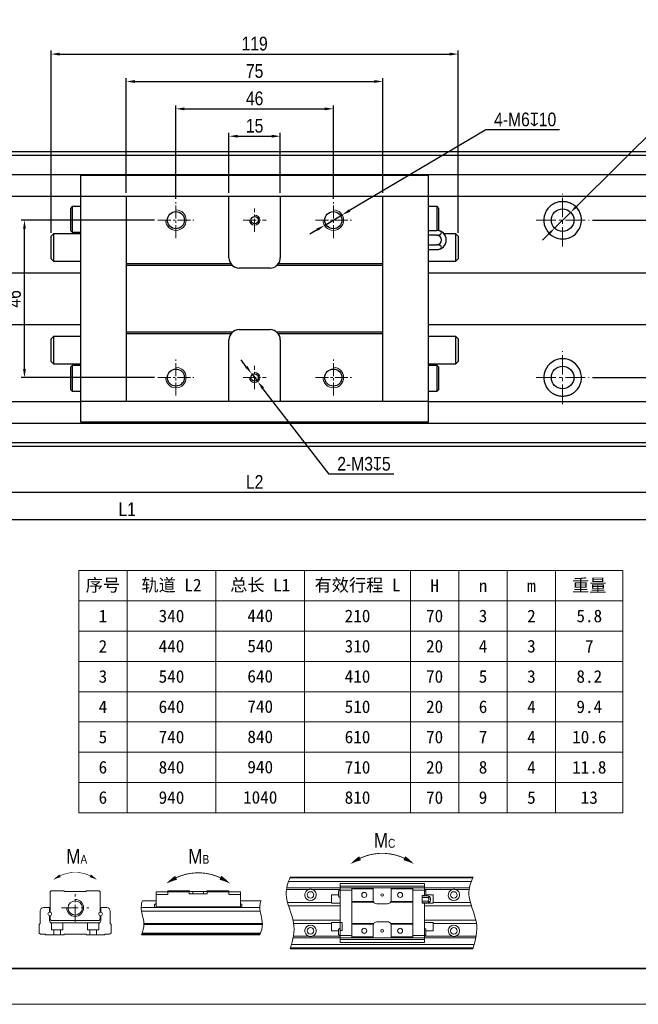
# Model space of a CAD drawing. Header units: millimetres. Extents: x 100 to 2099, y 30 to 469.
# Tile 2 of 12: x 315 to 496, y 30 to 318. Entities that reach past the tile are written whole.
import ezdxf

# ---------------------------------------------------------------- set-up
doc = ezdxf.new("R2010")
doc.units = ezdxf.units.MM
doc.linetypes.add('CENTER2', pattern=[28.575, 19.05, -3.175, 3.175, -3.175])
doc.layers.get('Defpoints').update_dxf_attribs({"lineweight": 13})
for name, color, linetype, lineweight in [('小粗', 7, 'Continuous', 25), ('标注', 3, 'Continuous', 13), ('点划线', 1, 'CENTER2', 13), ('粗线', 7, 'Continuous', 35), ('细线', 7, 'Continuous', 13)]:
    doc.layers.add(name, color=color, linetype=linetype, lineweight=lineweight)
doc.styles.add('4', font='ARIALN.TTF', dxfattribs={"height": 4})
doc.styles.add('7', font='ARIALN.TTF', dxfattribs={"height": 7})
doc.dimstyles.new('A4—对齐', dxfattribs={"dimtxt": 4.2, "dimasz": 2.5, "dimexe": 1, "dimexo": 1, "dimgap": 1, "dimtad": 1, "dimdec": 1, "dimzin": 9, "dimdsep": 46, "dimtxsty": '4', "dimcen": 2.5, "dimadec": 0, "dimazin": 0, "dimtm": 1e-09, "dimtfac": 1, "dimtdec": 1, "dimtmove": 0, "dimatfit": 3, "dimfxl": 0, "dimtolj": 1, "dimarcsym": 0})
doc.dimstyles.new('A4—水平', dxfattribs={"dimtxt": 4.2, "dimasz": 2.5, "dimexe": 2, "dimexo": 1, "dimgap": 1, "dimtad": 1, "dimtih": 1, "dimtoh": 1, "dimdec": 1, "dimzin": 12, "dimdsep": 46, "dimtxsty": '4', "dimcen": 2.5, "dimadec": 0, "dimazin": 0, "dimtm": 1e-09, "dimtfac": 1, "dimtdec": 1, "dimtmove": 0, "dimatfit": 3, "dimfxl": 0, "dimtolj": 1, "dimarcsym": 0})

# ---------------------------------------------------------------- blocks, each defined once
blk = doc.blocks.new('A4图框')
at = {"layer": '粗线'}
blk.add_lwpolyline([(5, 205), (292, 205), (292, 5), (5, 5)], close=True, dxfattribs=at)
at = {"layer": '细线'}
blk.add_lwpolyline([(0, 210), (297, 210), (297, 0), (0, 0)], close=True, dxfattribs=at)
blk = doc.blocks.new('扭矩')
at = {"layer": '标注'}
for points in [[(433.56, 94.07, 0.0147, 1.47, -0.053865), (436.8, 96.04, 0, 0, -1.574086)], [(455.04, 94.07, 0.0147, 1.47, 0.053865), (451.8, 96.04, 0, 0, 1.574086)], [(333.16, 88.77, 0.01, 1, -0.053865), (335.36, 90.11, 0, 0, -1.574086)], [(347.76, 88.77, 0.01, 1, 0.053865), (345.56, 90.11, 0, 0, 1.574086)], [(371.34, 87.48, 0.0147, 1.47, -0.053865), (374.58, 89.45, 0, 0, -1.574086)], [(392.81, 87.48, 0.0147, 1.47, 0.053865), (389.57, 89.45, 0, 0, 1.574086)]]:
    blk.add_lwpolyline(points, format="xyseb", dxfattribs=at)
for points, const_width in [([(451.8, 96.04, 0.223025), (436.8, 96.04, 4.483797)], 0.294), ([(345.56, 90.11, 0.223025), (335.36, 90.11, 4.483797)], 0.2), ([(389.57, 89.45, 0.223025), (374.58, 89.45, 4.483797)], 0.294)]:
    blk.add_lwpolyline(points, format="xyb", dxfattribs=dict(at, const_width=const_width))
blk.add_arc((340.46, 79.24), 2.86, 180, 90, dxfattribs=at)
for points, knots in [([(413.21, 89.69), (412.34, 87.78), (410.77, 82.72), (415.51, 74.58), (414.13, 68.38), (413.16, 65.44)], [4.418107, 4.418107, 4.418107, 4.418107, 10.533784, 20.542229, 29.51, 29.51, 29.51, 29.51]), ([(475.04, 89.69), (474.16, 87.78), (472.59, 82.72), (477.33, 74.58), (475.96, 68.38), (474.98, 65.44)], [4.418107, 4.418107, 4.418107, 4.418107, 10.533784, 20.542229, 29.51, 29.51, 29.51, 29.51]), ([(363.22, 81.67), (362.98, 80.98), (362.42, 78.47), (364.23, 74.45), (363.34, 71.38), (362.84, 70.15)], [3.929779, 3.929779, 3.929779, 3.929779, 6.143971, 11.892959, 15.773013, 15.773013, 15.773013, 15.773013]), ([(403.32, 81.67), (403.08, 80.98), (402.52, 78.47), (404.33, 74.45), (403.44, 71.38), (402.94, 70.15)], [3.929779, 3.929779, 3.929779, 3.929779, 6.143971, 11.892959, 15.773013, 15.773013, 15.773013, 15.773013])]:
    blk.add_open_spline(points, degree=3, knots=knots, dxfattribs=at)
at = {"layer": '点划线', "ltscale": 0.3}
for p, q in [((340.46, 74.58), (340.46, 83.91)), ((335.79, 79.24), (345.12, 79.24))]:
    blk.add_line(p, q, dxfattribs=at)
at = {"layer": '细线'}
for p, q in [((474.43, 88.21), (412.6, 88.21)), ((413.1, 89.43), (474.92, 89.43)), ((413.21, 89.69), (475.04, 89.69)), ((430.03, 87.55), (430.03, 67.58)), ((430.03, 87.55), (458.57, 87.55)), ((458.57, 83.32), (458.57, 87.55)), ((331.97, 84.63), (332.37, 85.04)), ((331.97, 84.63), (331.97, 77.83)), ((332.37, 85.04), (336.62, 85.04)), ((336.82, 84.84), (336.62, 85.04)), ((344.09, 84.84), (336.82, 84.84)), ((344.3, 85.04), (344.09, 84.84)), ((348.54, 85.04), (344.3, 85.04)), ((348.54, 85.04), (348.94, 84.63)), ((348.94, 84.63), (348.94, 77.83)), ((367.81, 84.63), (379.04, 84.63)), ((367.81, 84.63), (367.81, 79.53)), ((371.77, 83.83), (367.81, 83.83)), ((371.77, 85.04), (371.77, 83.83)), ((379.11, 85.04), (371.77, 85.04)), ((379.04, 84.03), (379.04, 85.04)), ((379.04, 84.03), (385.1, 84.03)), ((384.94, 84.84), (379.21, 84.84)), ((380.26, 84.84), (380.26, 84.03)), ((383.89, 84.03), (383.89, 84.84)), ((392.38, 85.04), (385.04, 85.04)), ((385.1, 84.03), (385.1, 85.04)), ((385.1, 84.63), (396.34, 84.63)), ((392.38, 85.04), (392.38, 83.83)), ((396.34, 83.83), (392.38, 83.83)), ((396.34, 79.53), (396.34, 84.63)), ((411.89, 85.45), (419.46, 85.45)), ((473.81, 86.05), (411.99, 86.05)), ((420.65, 85.45), (430.03, 85.45)), ((429.55, 83.63), (427.12, 83.63)), ((427.12, 80.8), (427.12, 83.63)), ((429.55, 83.22), (429.55, 84.84)), ((458.57, 86.55), (430.03, 86.55)), ((433.99, 85.24), (430.03, 85.24)), ((433.99, 86.05), (433.99, 69.08)), ((441.27, 85.65), (433.99, 85.65)), ((441.27, 86.05), (441.27, 81.81)), ((447.33, 86.05), (447.33, 81.81)), ((454.61, 85.65), (447.33, 85.65)), ((454.61, 69.08), (454.61, 86.05)), ((458.57, 85.24), (454.61, 85.24)), ((457.84, 80.84), (457.84, 83.47)), ((458.57, 83.47), (457.84, 83.47)), ((459.54, 83.32), (457.84, 83.32)), ((458.57, 85.45), (467.95, 85.45)), ((459.05, 83.32), (459.05, 84.84)), ((461.48, 83.63), (459.05, 83.63)), ((461.48, 80.8), (461.48, 83.63)), ((469.14, 85.45), (473.71, 85.45)), ((367.81, 81.67), (363.22, 81.67)), ((367.32, 79.36), (367.32, 80.25)), ((403.32, 81.67), (396.34, 81.67)), ((396.82, 79.36), (396.82, 80.25)), ((412.28, 81.12), (427.13, 81.12)), ((430.04, 79.99), (412.62, 79.99)), ((427.12, 80.8), (430.03, 80.8)), ((441.34, 81.4), (433.99, 81.4)), ((441.43, 81.2), (433.99, 81.2)), ((442.48, 80.6), (446.12, 80.6)), ((447.17, 81.2), (454.61, 81.2)), ((454.61, 81.4), (447.26, 81.4)), ((457.84, 82.74), (459.54, 82.74)), ((459.54, 81.57), (457.84, 81.57)), ((459.54, 80.99), (457.84, 80.99)), ((458.57, 80.84), (457.84, 80.84)), ((458.57, 80.99), (458.57, 67.58)), ((458.57, 80.8), (461.48, 80.8)), ((474.45, 79.99), (458.57, 79.99)), ((460.67, 82.44), (460.67, 81.87)), ((461.47, 81.12), (474.11, 81.12)), ((328.6, 73.93), (328.6, 78.15)), ((329.81, 79.36), (331.77, 79.36)), ((331.77, 79.36), (331.77, 77.83)), ((331.77, 74.98), (331.77, 76.62)), ((331.97, 75.4), (331.97, 76.62)), ((348.94, 76.62), (348.94, 75.4)), ((349.14, 79.36), (351.11, 79.36)), ((349.14, 79.36), (349.14, 77.83)), ((349.14, 74.98), (349.14, 76.62)), ((352.32, 78.15), (352.32, 73.93)), ((362.81, 79.36), (402.91, 79.36)), ((403.02, 78.15), (362.92, 78.15)), ((396.34, 79.64), (367.81, 79.64)), ((367.81, 79.36), (367.81, 79.53)), ((396.34, 79.53), (367.81, 79.53)), ((396.34, 79.53), (396.34, 79.36)), ((328.33, 73.67), (328.6, 73.93)), ((328.33, 70.76), (328.33, 73.67)), ((332.37, 75), (331.97, 75.4)), ((348.54, 75), (332.37, 75)), ((332.48, 74.19), (332.48, 71.82)), ((332.57, 74.18), (348.34, 74.18)), ((336.32, 74.18), (336.32, 71.82)), ((344.6, 74.18), (344.6, 71.82)), ((348.44, 74.19), (348.44, 71.82)), ((348.94, 75.4), (348.54, 75)), ((352.32, 73.93), (352.58, 73.67)), ((352.58, 73.67), (352.58, 70.76)), ((363.67, 73.93), (403.77, 73.93)), ((363.68, 73.67), (403.77, 73.67)), ((414.15, 75.14), (430.04, 75.14)), ((414.36, 74.01), (427.13, 74.01)), ((430.03, 74.33), (427.12, 74.33)), ((427.12, 71.5), (427.12, 74.33)), ((430.03, 74.29), (430.76, 74.29)), ((430.76, 74.29), (430.76, 71.66)), ((441.43, 73.93), (433.99, 73.93)), ((441.34, 73.73), (433.99, 73.73)), ((441.27, 69.08), (441.27, 73.32)), ((442.48, 74.53), (446.12, 74.53)), ((447.17, 73.93), (454.61, 73.93)), ((454.61, 73.73), (447.26, 73.73)), ((447.33, 73.32), (447.33, 69.08)), ((458.57, 75.14), (475.97, 75.14)), ((461.48, 74.33), (458.57, 74.33)), ((461.47, 74.01), (476.18, 74.01)), ((461.48, 71.5), (461.48, 74.33)), ((328.74, 70.35), (328.33, 70.76)), ((330.35, 70.35), (328.74, 70.35)), ((330.56, 70.15), (330.35, 70.35)), ((336.62, 70.15), (330.56, 70.15)), ((332.48, 71.82), (336.32, 71.82)), ((333.28, 71.82), (333.28, 70.15)), ((335.51, 71.82), (335.51, 70.15)), ((336.82, 70.35), (336.62, 70.15)), ((344.09, 70.35), (336.82, 70.35)), ((344.3, 70.15), (344.09, 70.35)), ((350.36, 70.15), (344.3, 70.15)), ((348.44, 71.82), (344.6, 71.82)), ((345.41, 71.82), (345.41, 70.15)), ((347.63, 71.82), (347.63, 70.15)), ((350.56, 70.35), (350.36, 70.15)), ((351.89, 70.35), (350.56, 70.35)), ((352.32, 70.53), (352.34, 70.51)), ((352.58, 70.76), (352.34, 70.51)), ((362.84, 70.15), (402.94, 70.15)), ((403.02, 70.35), (362.92, 70.35)), ((363.07, 70.76), (403.17, 70.76)), ((427.12, 71.5), (429.55, 71.5)), ((429.55, 71.91), (429.55, 70.29)), ((430.03, 71.66), (430.76, 71.66)), ((459.05, 70.29), (459.05, 71.91)), ((459.05, 71.5), (461.48, 71.5)), ((413.62, 66.92), (475.44, 66.92)), ((414.15, 69.08), (475.97, 69.08)), ((414.25, 69.68), (419.46, 69.68)), ((420.65, 69.68), (430.03, 69.68)), ((430.03, 69.89), (433.99, 69.89)), ((430.03, 68.58), (458.57, 68.58)), ((430.03, 67.58), (458.57, 67.58)), ((441.27, 69.48), (433.99, 69.48)), ((454.61, 69.48), (447.33, 69.48)), ((454.61, 69.89), (458.57, 69.89)), ((458.57, 69.68), (467.95, 69.68)), ((469.14, 69.68), (476.08, 69.68)), ((413.16, 65.44), (474.98, 65.44)), ((475.07, 65.7), (413.24, 65.7))]:
    blk.add_line(p, q, dxfattribs=at)
for centre, radius in [((420.05, 83.63), 1.11), ((438.24, 83.63), 0.849), ((444.3, 83.63), 0.434), ((450.36, 83.63), 0.849), ((468.55, 83.63), 1.11), ((340.46, 79.24), 2.42), ((331.87, 77.22), 0.614), ((349.04, 77.22), 0.614), ((420.05, 71.5), 1.11), ((438.24, 71.5), 0.849), ((444.3, 71.5), 0.434), ((450.36, 71.5), 0.849), ((468.55, 71.5), 1.11)]:
    blk.add_circle(centre, radius, dxfattribs=at)
for centre, radius, start, end in [((380.26, 85.44), 1.21, 199.4712, 210), ((420.05, 83.63), 1.92, 107.9953, 72.0062), ((429.95, 84.84), 0.404, 78.463, 180.0001), ((458.65, 84.84), 0.404, 359.9999, 101.537), ((459.54, 82.15), 1.17, 14.082, 89.9713), ((468.55, 83.63), 1.92, 107.9938, 72.0062), ((367.73, 80.25), 0.404, 78.463, 180.0001), ((396.42, 80.25), 0.404, 359.9999, 101.537), ((429.95, 83.22), 0.404, 179.9999, 281.537), ((442.48, 81.81), 1.21, 180, 270), ((446.12, 81.81), 1.21, 270, 360), ((459.54, 82.15), 0.583, 270.1017, 90.0043), ((459.54, 82.15), 1.17, 270, 345.918), ((329.81, 78.15), 1.21, 90, 180), ((351.11, 78.15), 1.21, 0, 90), ((332.57, 74.98), 0.8, 180, 270), ((348.34, 74.98), 0.8, 270, 0), ((420.05, 71.5), 1.92, 287.9938, 252.0047), ((442.48, 73.32), 1.21, 90, 180), ((446.12, 73.32), 1.21, 30, 90), ((446.12, 73.32), 1.21, 0, 19.4712), ((468.55, 71.5), 1.92, 287.9938, 252.0047), ((351.89, 70.96), 0.606, 270, 314.9062), ((429.95, 71.91), 0.404, 78.463, 180.0001), ((429.95, 70.29), 0.404, 179.9999, 281.537), ((458.65, 71.91), 0.404, 359.9999, 101.537), ((458.65, 70.29), 0.404, 258.463, 0.0001)]:
    blk.add_arc(centre, radius, start, end, dxfattribs=at)
for centre, major_axis, ratio, start_param, end_param in [((383.89, 85.44), (0.51, 1.1), 1, 4.621289, 4.805051), ((459.54, 83.03), (0.583, 0), 0.5, 4.712313, 7.852981), ((459.54, 81.28), (-0.583, 0), 0.5, 1.570197, 4.710613), ((446.12, 73.32), (0.51, -1.1), 1, 1.478135, 1.661896)]:
    blk.add_ellipse(centre, major_axis=major_axis, ratio=ratio, start_param=start_param, end_param=end_param, dxfattribs=at)
for points in [[(420.65, 85.45), (420.6, 85.47), (420.55, 85.48), (420.45, 85.51), (420.4, 85.51), (420.3, 85.53), (420.25, 85.54), (420.15, 85.54), (420.1, 85.55), (420.03, 85.55), (420, 85.55), (419.95, 85.54), (419.93, 85.54), (419.85, 85.54), (419.8, 85.53), (419.7, 85.51), (419.6, 85.5), (419.51, 85.47), (419.46, 85.45)], [(469.14, 85.45), (469.09, 85.47), (469.04, 85.48), (468.95, 85.51), (468.9, 85.51), (468.8, 85.53), (468.75, 85.54), (468.65, 85.54), (468.6, 85.55), (468.52, 85.55), (468.5, 85.55), (468.45, 85.54), (468.42, 85.54), (468.35, 85.54), (468.3, 85.53), (468.2, 85.51), (468.1, 85.5), (468, 85.47), (467.95, 85.45)], [(419.46, 69.68), (419.51, 69.66), (419.56, 69.65), (419.65, 69.62), (419.7, 69.61), (419.8, 69.6), (419.85, 69.59), (419.95, 69.59), (420, 69.58), (420.08, 69.58), (420.1, 69.58), (420.15, 69.59), (420.18, 69.59), (420.25, 69.59), (420.3, 69.6), (420.4, 69.61), (420.5, 69.63), (420.6, 69.66), (420.65, 69.68)], [(467.95, 69.68), (468, 69.66), (468.05, 69.65), (468.15, 69.62), (468.2, 69.61), (468.3, 69.6), (468.35, 69.59), (468.45, 69.59), (468.5, 69.58), (468.57, 69.58), (468.6, 69.58), (468.65, 69.59), (468.67, 69.59), (468.75, 69.59), (468.8, 69.6), (468.9, 69.61), (469, 69.63), (469.09, 69.66), (469.14, 69.68)]]:
    blk.add_open_spline(points, degree=3, knots=[0, 0, 0, 0, 0.125, 0.125, 0.25, 0.25, 0.375, 0.375, 0.5, 0.5, 0.5625, 0.5625, 0.625, 0.625, 0.75, 0.75, 0.875, 1, 1, 1, 1], dxfattribs=at)
blk.add_open_spline([(362.98, 70.51), (403.08, 70.51)], degree=1, dxfattribs=at)
at = {"layer": '标注', "char_height": 5, "attachment_point": 1, "style": '7'}
for s, insert in [('M{\\H0.6x;C}', (441.48, 104.59)), ('M{\\H0.6x;A}', (337.46, 99.18)), ('M{\\H0.6x;B}', (378.72, 99.18))]:
    blk.add_mtext_dynamic_manual_height_columns(s, width=12.0149, gutter_width=35, heights=[0], dxfattribs=dict(at, insert=insert))
blk = doc.blocks.new('*D125')
at = {"layer": 'Defpoints', "color": 0, "transparency": 16777216}
for p in [(391.09, 283.64), (376.09, 266.12), (391.09, 266.12)]:
    blk.add_point(p, dxfattribs=at)
at = {"layer": '标注', "color": 0, "lineweight": -2, "transparency": 16777216}
for p, q in [((376.09, 267.12), (376.09, 284.64)), ((378.59, 283.64), (388.59, 283.64)), ((391.09, 267.12), (391.09, 284.64))]:
    blk.add_line(p, q, dxfattribs=at)
at = {"layer": '标注', "color": 0, "transparency": 16777216}
for points in [[(378.59, 284.05), (378.59, 283.22), (376.09, 283.64)], [(388.59, 284.05), (388.59, 283.22), (391.09, 283.64)]]:
    blk.add_solid(points, dxfattribs=at)
at = {"layer": '标注', "color": 0, "transparency": 16777216, "insert": (383.59, 286.68), "char_height": 4, "attachment_point": 5, "style": '4'}
blk.add_mtext('\\A1;15', dxfattribs=at)
blk = doc.blocks.new('*D126')
at = {"layer": 'Defpoints', "color": 0, "transparency": 16777216}
for p in [(406.59, 291.64), (360.59, 264.39), (406.59, 264.39)]:
    blk.add_point(p, dxfattribs=at)
at = {"layer": '标注', "color": 0, "lineweight": -2, "transparency": 16777216}
for p, q in [((360.59, 265.39), (360.59, 292.64)), ((363.09, 291.64), (404.09, 291.64)), ((406.59, 265.39), (406.59, 292.64))]:
    blk.add_line(p, q, dxfattribs=at)
at = {"layer": '标注', "color": 0, "transparency": 16777216}
for points in [[(363.09, 292.05), (363.09, 291.22), (360.59, 291.64)], [(404.09, 292.05), (404.09, 291.22), (406.59, 291.64)]]:
    blk.add_solid(points, dxfattribs=at)
at = {"layer": '标注', "color": 0, "transparency": 16777216, "insert": (383.59, 294.68), "char_height": 4, "attachment_point": 5, "style": '4'}
blk.add_mtext('\\A1;46', dxfattribs=at)
blk = doc.blocks.new('*D127')
at = {"layer": 'Defpoints', "color": 0, "transparency": 16777216}
for p in [(443.09, 307.64), (324.09, 254.42), (443.09, 254.42)]:
    blk.add_point(p, dxfattribs=at)
at = {"layer": '标注', "color": 0, "lineweight": -2, "transparency": 16777216}
for p, q in [((324.09, 255.42), (324.09, 308.64)), ((443.09, 255.42), (443.09, 308.64)), ((326.59, 307.64), (440.59, 307.64))]:
    blk.add_line(p, q, dxfattribs=at)
at = {"layer": '标注', "color": 0, "transparency": 16777216}
for points in [[(326.59, 308.05), (326.59, 307.22), (324.09, 307.64)], [(440.59, 308.05), (440.59, 307.22), (443.09, 307.64)]]:
    blk.add_solid(points, dxfattribs=at)
at = {"layer": '标注', "color": 0, "transparency": 16777216, "insert": (383.59, 310.68), "char_height": 4, "attachment_point": 5, "style": '4'}
blk.add_mtext('\\A1;119', dxfattribs=at)
blk = doc.blocks.new('*D128')
at = {"layer": 'Defpoints', "color": 0, "transparency": 16777216}
for p in [(421.09, 299.64), (346.09, 266.12), (421.09, 266.12)]:
    blk.add_point(p, dxfattribs=at)
at = {"layer": '标注', "color": 0, "lineweight": -2, "transparency": 16777216}
for p, q in [((346.09, 267.12), (346.09, 300.64)), ((348.59, 299.64), (418.59, 299.64)), ((421.09, 267.12), (421.09, 300.64))]:
    blk.add_line(p, q, dxfattribs=at)
at = {"layer": '标注', "color": 0, "transparency": 16777216}
for points in [[(348.59, 300.05), (348.59, 299.22), (346.09, 299.64)], [(418.59, 300.05), (418.59, 299.22), (421.09, 299.64)]]:
    blk.add_solid(points, dxfattribs=at)
at = {"layer": '标注', "color": 0, "transparency": 16777216, "insert": (383.59, 302.67), "char_height": 4, "attachment_point": 5, "style": '4'}
blk.add_mtext('\\A1;75', dxfattribs=at)
blk = doc.blocks.new('*D130')
at = {"layer": 'Defpoints', "color": 0, "transparency": 16777216}
for p in [(156.59, 193.62), (536.09, 193.62), (536.09, 171.62)]:
    blk.add_point(p, dxfattribs=at)
at = {"layer": '标注', "color": 0, "lineweight": -2, "transparency": 16777216}
for p, q in [((156.59, 192.62), (156.59, 170.62)), ((536.09, 192.62), (536.09, 170.62)), ((159.09, 171.62), (533.59, 171.62))]:
    blk.add_line(p, q, dxfattribs=at)
at = {"layer": '标注', "color": 0, "transparency": 16777216}
for points in [[(159.09, 172.04), (159.09, 171.2), (156.59, 171.62)], [(533.59, 172.04), (533.59, 171.2), (536.09, 171.62)]]:
    blk.add_solid(points, dxfattribs=at)
at = {"layer": '标注', "color": 0, "transparency": 16777216, "insert": (346.34, 174.63), "char_height": 4, "width": 27.2019, "attachment_point": 5, "style": '4'}
blk.add_mtext('\\A1;L1', dxfattribs=at)
blk = doc.blocks.new('*D131')
at = {"layer": 'Defpoints', "color": 0, "transparency": 16777216}
for p in [(243.59, 193.12), (523.59, 193.12), (523.59, 179.62)]:
    blk.add_point(p, dxfattribs=at)
at = {"layer": '标注', "color": 0, "lineweight": -2, "transparency": 16777216}
for p, q in [((243.59, 192.12), (243.59, 178.62)), ((523.59, 192.12), (523.59, 178.62)), ((246.09, 179.62), (521.09, 179.62))]:
    blk.add_line(p, q, dxfattribs=at)
at = {"layer": '标注', "color": 0, "transparency": 16777216}
for points in [[(246.09, 180.04), (246.09, 179.2), (243.59, 179.62)], [(521.09, 180.04), (521.09, 179.2), (523.59, 179.62)]]:
    blk.add_solid(points, dxfattribs=at)
at = {"layer": '标注', "color": 0, "transparency": 16777216, "insert": (383.59, 182.63), "char_height": 4, "width": 35.0037, "attachment_point": 5, "style": '4'}
blk.add_mtext('\\A1;L2', dxfattribs=at)
blk = doc.blocks.new('*D132')
at = {"layer": 'Defpoints', "color": 0, "transparency": 16777216}
for p in [(382.68, 214.31), (384.51, 211.93)]:
    blk.add_point(p, dxfattribs=at)
at = {"layer": '标注', "color": 0, "lineweight": -2, "transparency": 16777216}
for p, q in [((381.16, 216.29), (379.63, 218.27)), ((382.68, 214.31), (384.51, 211.93)), ((405.34, 184.86), (386.03, 209.95)), ((424.24, 184.86), (405.34, 184.86))]:
    blk.add_line(p, q, dxfattribs=at)
at = {"layer": '标注', "color": 0, "transparency": 16777216}
for points in [[(381.49, 216.54), (380.83, 216.03), (382.68, 214.31)], [(386.36, 210.2), (385.7, 209.69), (384.51, 211.93)]]:
    blk.add_solid(points, dxfattribs=at)
at = {"layer": '标注', "color": 0, "transparency": 16777216, "insert": (415.53, 187.9), "char_height": 4, "attachment_point": 5, "style": '4'}
blk.add_mtext('\\A1;2-M3{\\Fgdt|c134;x}5', dxfattribs=at)
blk = doc.blocks.new('*D133')
at = {"layer": 'Defpoints', "color": 0, "transparency": 16777216}
for p in [(409.18, 260.65), (404.01, 257.59)]:
    blk.add_point(p, dxfattribs=at)
at = {"layer": '标注', "color": 0, "lineweight": -2, "transparency": 16777216}
for p, q in [((451.13, 285.48), (411.33, 261.92)), ((472.65, 285.48), (451.13, 285.48)), ((404.01, 257.59), (409.18, 260.65)), ((401.86, 256.32), (399.71, 255.04))]:
    blk.add_line(p, q, dxfattribs=at)
at = {"layer": '标注', "color": 0, "transparency": 16777216}
for points in [[(411.12, 262.28), (411.54, 261.56), (409.18, 260.65)], [(401.65, 256.68), (402.07, 255.96), (404.01, 257.59)]]:
    blk.add_solid(points, dxfattribs=at)
at = {"layer": '标注', "color": 0, "transparency": 16777216, "insert": (462.64, 288.52), "char_height": 4, "attachment_point": 5, "style": '4'}
blk.add_mtext('\\A1;4-M6{\\Fgdt|c134;x}10', dxfattribs=at)
blk = doc.blocks.new('*D134')
at = {"layer": 'Defpoints', "color": 0, "transparency": 16777216}
for p in [(316.32, 259.12), (355.33, 259.12), (355.33, 213.12)]:
    blk.add_point(p, dxfattribs=at)
at = {"layer": '标注', "color": 0, "lineweight": -2, "transparency": 16777216}
for p, q in [((354.33, 259.12), (315.32, 259.12)), ((316.32, 215.62), (316.32, 256.62)), ((354.33, 213.12), (315.32, 213.12))]:
    blk.add_line(p, q, dxfattribs=at)
at = {"layer": '标注', "color": 0, "transparency": 16777216}
for points in [[(315.91, 256.62), (316.74, 256.62), (316.32, 259.12)], [(315.91, 215.62), (316.74, 215.62), (316.32, 213.12)]]:
    blk.add_solid(points, dxfattribs=at)
at = {"layer": '标注', "color": 0, "transparency": 16777216, "insert": (313.28, 236.12), "char_height": 4, "attachment_point": 5, "rotation": 90, "style": '4'}
blk.add_mtext('\\A1;46', dxfattribs=at)
blk = doc.blocks.new('*D137')
at = {"layer": 'Defpoints', "color": 0, "transparency": 16777216}
for p in [(481.31, 259.12), (548.81, 259.12), (481.31, 213.12)]:
    blk.add_point(p, dxfattribs=at)
at = {"layer": '标注', "color": 0, "lineweight": -2, "transparency": 16777216}
for p, q in [((482.31, 259.12), (549.81, 259.12)), ((548.81, 215.62), (548.81, 256.62)), ((482.31, 213.12), (549.81, 213.12))]:
    blk.add_line(p, q, dxfattribs=at)
at = {"layer": '标注', "color": 0, "transparency": 16777216}
for points in [[(548.39, 256.62), (549.23, 256.62), (548.81, 259.12)], [(548.39, 215.62), (549.23, 215.62), (548.81, 213.12)]]:
    blk.add_solid(points, dxfattribs=at)
at = {"layer": '标注', "color": 0, "transparency": 16777216, "insert": (545.77, 236.12), "char_height": 4, "attachment_point": 5, "rotation": 90, "style": '4'}
blk.add_mtext('\\A1;46', dxfattribs=at)
blk = doc.blocks.new('*D99')
at = {"layer": 'Defpoints', "color": 0, "transparency": 16777216}
for p in [(475.94, 261.44), (471.25, 256.79)]:
    blk.add_point(p, dxfattribs=at)
at = {"layer": '标注', "color": 0, "lineweight": -2, "transparency": 16777216}
for p, q in [((505.99, 291.3), (477.71, 263.21)), ((531.12, 291.3), (505.99, 291.3)), ((471.25, 256.79), (475.94, 261.44)), ((469.48, 255.03), (467.71, 253.27))]:
    blk.add_line(p, q, dxfattribs=at)
at = {"layer": '标注', "color": 0, "transparency": 16777216}
for points in [[(477.42, 263.5), (478, 262.91), (475.94, 261.44)], [(469.19, 255.33), (469.77, 254.74), (471.25, 256.79)]]:
    blk.add_solid(points, dxfattribs=at)
at = {"layer": '标注', "color": 0, "transparency": 16777216, "insert": (519.05, 291.3), "char_height": 4, "attachment_point": 5, "style": '4'}
blk.add_mtext('\\A1;2×n-%%C6.5\\P{\\Fgdt|c134;v}%%C11{\\Fgdt|c134;x}6', dxfattribs=at)

msp = doc.modelspace()

# ---------------------------------------------------------------- linework, layer by layer
at = {"layer": '小粗'}
for p, q in [((523.59, 279.12), (243.59, 279.12)), ((243.59, 278.12), (523.59, 278.12)), ((243.59, 272.45), (523.59, 272.45)), ((434.39, 272.12), (332.79, 272.12)), ((332.79, 200.12), (332.79, 272.12)), ((434.39, 200.12), (434.39, 272.12)), ((243.59, 266.12), (332.8, 266.12)), ((332.79, 266.12), (434.39, 266.12)), ((346.09, 266.12), (346.09, 206.12)), ((376.09, 248.12), (376.09, 266.12)), ((391.09, 266.12), (391.09, 248.12)), ((421.09, 206.12), (421.09, 266.12)), ((434.39, 266.12), (523.59, 266.12)), ((330.29, 263.07), (329.79, 262.57)), ((329.79, 262.57), (329.79, 256.07)), ((332.79, 263.07), (330.29, 263.07)), ((330.29, 263.07), (330.29, 255.57)), ((436.89, 263.07), (434.39, 263.07)), ((437.39, 262.57), (436.89, 263.07)), ((436.89, 256.12), (436.89, 263.07)), ((437.39, 256.07), (437.39, 262.57)), ((329.79, 256.07), (330.29, 255.57)), ((434.39, 256.12), (436.79, 256.12)), ((437.38, 256.06), (437.39, 256.07)), ((324.79, 255.12), (324.09, 254.42)), ((324.09, 247.82), (324.09, 254.42)), ((332.79, 255.12), (324.79, 255.12)), ((324.79, 255.12), (324.79, 247.12)), ((330.29, 255.57), (332.79, 255.57)), ((436.79, 254.72), (434.39, 254.72)), ((442.39, 255.12), (438.94, 255.12)), ((443.09, 254.42), (442.39, 255.12)), ((442.39, 247.12), (442.39, 255.12)), ((443.09, 254.42), (443.09, 247.82)), ((434.39, 251.92), (436.79, 251.92)), ((434.39, 250.52), (436.79, 250.52)), ((324.09, 247.82), (324.79, 247.12)), ((442.39, 247.12), (443.09, 247.82)), ((324.79, 247.12), (332.79, 247.12)), ((376.69, 246.32), (346.09, 246.32)), ((377.17, 245.82), (346.09, 245.82)), ((388.09, 245.12), (379.09, 245.12)), ((421.09, 245.82), (390.02, 245.82)), ((421.09, 246.32), (390.49, 246.32)), ((434.39, 247.12), (442.39, 247.12)), ((332.8, 243.62), (247.09, 243.62)), ((523.59, 243.62), (434.39, 243.62)), ((247.09, 228.62), (332.8, 228.62)), ((434.39, 228.62), (523.59, 228.62)), ((324.79, 225.12), (324.09, 224.42)), ((324.09, 217.82), (324.09, 224.42)), ((332.79, 225.12), (324.79, 225.12)), ((324.79, 225.12), (324.79, 217.12)), ((377.17, 226.42), (346.09, 226.42)), ((376.69, 225.92), (346.09, 225.92)), ((379.09, 227.12), (388.09, 227.12)), ((421.09, 226.42), (390.02, 226.42)), ((421.09, 225.92), (390.49, 225.92)), ((442.39, 225.12), (434.39, 225.12)), ((443.09, 224.42), (442.39, 225.12)), ((442.39, 217.12), (442.39, 225.12)), ((443.09, 224.42), (443.09, 217.82)), ((376.09, 206.12), (376.09, 224.12)), ((391.09, 224.12), (391.09, 206.12)), ((324.09, 217.82), (324.79, 217.12)), ((324.79, 217.12), (332.79, 217.12)), ((330.29, 216.67), (329.79, 216.17)), ((329.79, 216.17), (329.79, 209.67)), ((332.79, 216.67), (330.29, 216.67)), ((330.29, 216.67), (330.29, 209.17)), ((434.39, 217.12), (442.39, 217.12)), ((436.89, 216.67), (434.39, 216.67)), ((437.39, 216.17), (436.89, 216.67)), ((436.89, 209.17), (436.89, 216.67)), ((437.39, 209.67), (437.39, 216.17)), ((442.39, 217.12), (443.09, 217.82)), ((329.79, 209.67), (330.29, 209.17)), ((330.29, 209.17), (332.79, 209.17)), ((434.39, 209.17), (436.89, 209.17)), ((436.89, 209.17), (437.39, 209.67)), ((243.59, 206.12), (332.8, 206.12)), ((434.39, 206.12), (332.79, 206.12)), ((434.39, 206.12), (523.59, 206.12)), ((243.59, 199.78), (523.59, 199.78)), ((434.39, 200.12), (332.79, 200.12)), ((243.59, 194.12), (523.59, 194.12)), ((243.59, 193.12), (523.59, 193.12))]:
    msp.add_line(p, q, dxfattribs=at)
for centre, radius in [((473.59, 259.12), 3.3), ((360.59, 259.12), 2.5), ((383.59, 259.12), 1.07), ((406.59, 259.12), 2.5), ((473.59, 213.12), 3.3), ((360.59, 213.12), 2.5), ((383.59, 213.12), 1.07), ((406.59, 213.12), 2.5)]:
    msp.add_circle(centre, radius, dxfattribs=at)
for centre, radius, start, end in [((473.59, 259.12), 5.5, 133.3418, 46.6582), ((436.79, 253.32), 2.8, 270, 90), ((436.79, 253.32), 1.4, 270, 90), ((379.09, 248.12), 3, 180, 270), ((388.09, 248.12), 3, 323.1301, 0), ((388.09, 248.12), 3, 270, 309.9445), ((379.09, 224.12), 3, 90, 180), ((388.09, 224.12), 3, 0, 90), ((473.59, 213.12), 5.5, 313.3418, 226.6582)]:
    msp.add_arc(centre, radius, start, end, dxfattribs=at)
for centre, major_axis, ratio, start_param, end_param in [((436.79, 255.42), (-1.4, 0), 0.5, 1.570796, 4.712389), ((436.79, 251.22), (1.4, 0), 0.5, 4.712389, 7.853982), ((388.09, 248.12), (2.12, -2.12), 1, 6.19495, 6.425082)]:
    msp.add_ellipse(centre, major_axis=major_axis, ratio=ratio, start_param=start_param, end_param=end_param, dxfattribs=at)
for points in [[(469.82, 263.12), (469.95, 263.24), (470.08, 263.35), (470.35, 263.57), (470.5, 263.67), (470.72, 263.81), (470.79, 263.85), (470.9, 263.91), (470.94, 263.94), (471.02, 263.98), (471.05, 264), (471.25, 264.1), (471.41, 264.17), (471.73, 264.29), (471.89, 264.35), (472.22, 264.45), (472.39, 264.49), (472.6, 264.53), (472.65, 264.54), (472.73, 264.55), (472.86, 264.57), (472.99, 264.59), (473.25, 264.61), (473.59, 264.63), (473.94, 264.61), (474.2, 264.59), (474.29, 264.58), (474.42, 264.56), (474.46, 264.55), (474.55, 264.54), (474.59, 264.53), (474.8, 264.49), (474.97, 264.45), (475.3, 264.35), (475.46, 264.29), (475.71, 264.2), (475.78, 264.16), (475.9, 264.11), (475.94, 264.09), (476.02, 264.05), (476.06, 264.04), (476.25, 263.94), (476.4, 263.85), (476.69, 263.67), (476.84, 263.57), (477.11, 263.35), (477.24, 263.24), (477.37, 263.12)], [(477.37, 209.12), (477.24, 209), (477.11, 208.88), (476.83, 208.67), (476.69, 208.57), (476.47, 208.43), (476.4, 208.39), (476.29, 208.32), (476.25, 208.3), (476.17, 208.26), (476.13, 208.24), (475.94, 208.14), (475.78, 208.07), (475.46, 207.94), (475.3, 207.89), (474.97, 207.79), (474.8, 207.75), (474.59, 207.71), (474.54, 207.7), (474.46, 207.69), (474.33, 207.67), (474.2, 207.65), (473.94, 207.63), (473.59, 207.61), (473.25, 207.63), (472.99, 207.65), (472.9, 207.66), (472.77, 207.68), (472.73, 207.69), (472.64, 207.7), (472.6, 207.71), (472.39, 207.75), (472.22, 207.79), (471.89, 207.89), (471.72, 207.94), (471.48, 208.04), (471.4, 208.07), (471.29, 208.13), (471.25, 208.14), (471.17, 208.18), (471.13, 208.2), (470.94, 208.3), (470.79, 208.39), (470.5, 208.57), (470.35, 208.67), (470.08, 208.88), (469.95, 209), (469.82, 209.12)]]:
    msp.add_open_spline(points, degree=3, knots=[0, 0, 0, 0, 0.0625, 0.0625, 0.125, 0.125, 0.15625, 0.15625, 0.171875, 0.171875, 0.1875, 0.1875, 0.25, 0.25, 0.3125, 0.3125, 0.375, 0.375, 0.390625, 0.390625, 0.40625, 0.4375, 0.4375, 0.5, 0.5625, 0.5625, 0.59375, 0.59375, 0.609375, 0.609375, 0.625, 0.625, 0.6875, 0.6875, 0.75, 0.75, 0.78125, 0.78125, 0.796875, 0.796875, 0.8125, 0.8125, 0.875, 0.875, 0.9375, 0.9375, 1, 1, 1, 1], dxfattribs=at)
at = {"layer": '标注'}
for p, q in [((346.32, 85.98), (346.32, 156.71)), ((372.25, 85.98), (372.25, 156.71)), ((398.18, 85.98), (398.18, 156.71)), ((429.11, 85.98), (429.11, 156.71)), ((443.26, 85.98), (443.26, 156.71)), ((457.4, 85.98), (457.4, 156.71)), ((471.54, 85.98), (471.54, 156.71)), ((332.18, 147.87), (491.22, 147.87)), ((332.18, 139.03), (491.22, 139.03)), ((332.18, 139.03), (491.22, 139.03)), ((332.18, 130.19), (491.22, 130.19)), ((332.18, 121.34), (491.22, 121.34)), ((332.18, 112.5), (491.22, 112.5)), ((332.18, 103.66), (491.22, 103.66)), ((332.18, 94.82), (491.22, 94.82))]:
    msp.add_line(p, q, dxfattribs=at)
msp.add_lwpolyline([(332.18, 156.71), (491.22, 156.71), (491.22, 85.98), (332.18, 85.98)], close=True, dxfattribs=at)
for centre, radius in [((360.59, 259.12), 3), ((406.59, 259.12), 3), ((383.59, 259.12), 1.5), ((360.59, 213.12), 3), ((406.59, 213.12), 3), ((383.59, 213.12), 1.5)]:
    msp.add_arc(centre, radius, 180, 90, dxfattribs=at)
at = {"layer": '点划线', "ltscale": 0.3}
for p, q in [((473.59, 251.4), (473.59, 266.84)), ((465.88, 259.12), (481.31, 259.12)), ((473.59, 205.4), (473.59, 220.84)), ((465.88, 213.12), (481.31, 213.12))]:
    msp.add_line(p, q, dxfattribs=at)
at = {"layer": '点划线', "ltscale": 0.2}
for p, q in [((360.59, 253.85), (360.59, 264.39)), ((383.59, 255.71), (383.59, 262.53)), ((406.59, 253.85), (406.59, 264.39)), ((355.33, 259.12), (365.86, 259.12)), ((380.19, 259.12), (387, 259.12)), ((401.33, 259.12), (411.86, 259.12)), ((360.59, 207.85), (360.59, 218.39)), ((383.59, 209.71), (383.59, 216.53)), ((406.59, 207.85), (406.59, 218.39)), ((355.33, 213.12), (365.86, 213.12)), ((380.19, 213.12), (387, 213.12)), ((401.33, 213.12), (411.86, 213.12))]:
    msp.add_line(p, q, dxfattribs=at)

# ---------------------------------------------------------------- block references
at = {"layer": '标注'}
for name, p, xscale, yscale, zscale in [('A4图框', (100, 30), 2.088853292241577, 2.088853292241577, 2.088853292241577), ('扭矩', (36.97, -10.31), 0.8640567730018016, 0.8640567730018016, 0.8640567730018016)]:
    msp.add_blockref(name, p, dxfattribs=dict(at, xscale=xscale, yscale=yscale, zscale=zscale))

# ---------------------------------------------------------------- texts
at = {"layer": '标注', "char_height": 3.6834, "attachment_point": 5, "style": '7'}
for s, insert, width in [('{\\fSimSun|b0|i0|c134|p2;序号}', (339.25, 152.29), 14.1436), ('{\\fSimSun|b0|i0|c134|p34;轨道 L2}', (359.29, 152.29), 25.93), ('{\\fSimSun|b0|i0|c134|p2;总长 L1}', (385.22, 152.34), 25.93), ('{\\fSimSun|b0|i0|c134|p34;有效行程 L}', (413.65, 152.29), 30.93), ('{\\fSimSun|b0|i0|c134|p34;H}', (436.18, 152.29), 14.1436), ('{\\fSimSun|b0|i0|c134|p2;n}', (450.33, 152.29), 14.1436), ('{\\fSimSun|b0|i0|c134|p2;m}', (464.47, 152.29), 14.1436), ('{\\fSimSun|b0|i0|c134|p2;重量}', (481.38, 152.29), 19.6795), ('{\\fSimSun|b0|i0|c134|p2;1}', (339.25, 143.45), 14.1436), ('{\\fSimSun|b0|i0|c134|p34;340}', (359.29, 143.45), 25.93), ('{\\fSimSun|b0|i0|c134|p34;440}', (385.22, 143.5), 25.93), ('{\\fSimSun|b0|i0|c134|p34;210}', (413.65, 143.45), 30.93), ('{\\fSimSun|b0|i0|c134|p34;70}', (436.18, 143.45), 14.1436), ('{\\fSimSun|b0|i0|c134|p34;3}', (450.33, 143.45), 14.1436), ('{\\fSimSun|b0|i0|c134|p2;2}', (464.47, 143.45), 14.1436), ('{\\fSimSun|b0|i0|c134|p34;5.8}', (481.38, 143.45), 19.6795), ('{\\fSimSun|b0|i0|c134|p2;2}', (339.25, 134.61), 14.1436), ('{\\fSimSun|b0|i0|c134|p34;440}', (359.29, 134.61), 25.93), ('{\\fSimSun|b0|i0|c134|p34;540}', (385.22, 134.66), 25.93), ('{\\fSimSun|b0|i0|c134|p34;310}', (413.65, 134.61), 30.93), ('{\\fSimSun|b0|i0|c134|p34;20}', (436.18, 134.61), 14.1436), ('{\\fSimSun|b0|i0|c134|p34;4}', (450.33, 134.61), 14.1436), ('{\\fSimSun|b0|i0|c134|p34;3}', (464.47, 134.61), 14.1436), ('{\\fSimSun|b0|i0|c134|p34;7}', (481.38, 134.61), 19.6795), ('{\\fSimSun|b0|i0|c134|p2;3}', (339.25, 125.77), 14.1436), ('{\\fSimSun|b0|i0|c134|p34;540}', (359.29, 125.77), 25.93), ('{\\fSimSun|b0|i0|c134|p34;640}', (385.22, 125.82), 25.93), ('{\\fSimSun|b0|i0|c134|p34;410}', (413.65, 125.77), 30.93), ('{\\fSimSun|b0|i0|c134|p34;70}', (436.18, 125.77), 14.1436), ('{\\fSimSun|b0|i0|c134|p34;5}', (450.33, 125.77), 14.1436), ('{\\fSimSun|b0|i0|c134|p34;3}', (464.47, 125.77), 14.1436), ('{\\fSimSun|b0|i0|c134|p34;8.2}', (481.38, 125.77), 19.6795), ('{\\fSimSun|b0|i0|c134|p2;4}', (339.25, 116.92), 14.1436), ('{\\fSimSun|b0|i0|c134|p34;640}', (359.29, 116.92), 25.93), ('{\\fSimSun|b0|i0|c134|p34;740}', (385.22, 116.98), 25.93), ('{\\fSimSun|b0|i0|c134|p34;510}', (413.65, 116.92), 30.93), ('{\\fSimSun|b0|i0|c134|p34;20}', (436.18, 116.92), 14.1436), ('{\\fSimSun|b0|i0|c134|p34;6}', (450.33, 116.92), 14.1436), ('{\\fSimSun|b0|i0|c134|p34;4}', (464.47, 116.92), 14.1436), ('{\\fSimSun|b0|i0|c134|p34;9.4}', (481.38, 116.92), 19.6795), ('{\\fSimSun|b0|i0|c134|p2;5}', (339.25, 108.08), 14.1436), ('{\\fSimSun|b0|i0|c134|p34;740}', (359.29, 108.08), 25.93), ('{\\fSimSun|b0|i0|c134|p34;840}', (385.22, 108.14), 25.93), ('{\\fSimSun|b0|i0|c134|p34;610}', (413.65, 108.08), 30.93), ('{\\fSimSun|b0|i0|c134|p34;70}', (436.18, 108.08), 14.1436), ('{\\fSimSun|b0|i0|c134|p34;7}', (450.33, 108.08), 14.1436), ('{\\fSimSun|b0|i0|c134|p34;4}', (464.47, 108.08), 14.1436), ('{\\fSimSun|b0|i0|c134|p34;10.6}', (481.38, 108.08), 19.6795), ('{\\fSimSun|b0|i0|c134|p2;6}', (339.25, 99.24), 14.1436), ('{\\fSimSun|b0|i0|c134|p34;840}', (359.29, 99.24), 25.93), ('{\\fSimSun|b0|i0|c134|p34;940}', (385.22, 99.3), 25.93), ('{\\fSimSun|b0|i0|c134|p34;710}', (413.65, 99.24), 30.93), ('{\\fSimSun|b0|i0|c134|p34;20}', (436.18, 99.24), 14.1436), ('{\\fSimSun|b0|i0|c134|p34;8}', (450.33, 99.24), 14.1436), ('{\\fSimSun|b0|i0|c134|p34;4}', (464.47, 99.24), 14.1436), ('{\\fSimSun|b0|i0|c134|p34;11.8}', (481.38, 99.24), 19.6795), ('{\\fSimSun|b0|i0|c134|p2;6}', (339.25, 90.4), 14.1436), ('{\\fSimSun|b0|i0|c134|p34;940}', (359.29, 90.4), 25.93), ('{\\fSimSun|b0|i0|c134|p34;1040}', (385.22, 90.45), 25.93), ('{\\fSimSun|b0|i0|c134|p34;810}', (413.65, 90.4), 30.93), ('{\\fSimSun|b0|i0|c134|p34;70}', (436.18, 90.4), 14.1436), ('{\\fSimSun|b0|i0|c134|p34;9}', (450.33, 90.4), 14.1436), ('{\\fSimSun|b0|i0|c134|p34;5}', (464.47, 90.4), 14.1436), ('{\\fSimSun|b0|i0|c134|p34;13}', (481.38, 90.4), 19.6795)]:
    msp.add_mtext(s, dxfattribs=dict(at, insert=insert, width=width))

# ---------------------------------------------------------------- dimensions: what is measured, and where the dimension line sits
at = {"layer": '标注'}
for base, p1, p2, picture, middle in [((443.09, 307.64), (324.09, 254.42), (443.09, 254.42), '*D127', (383.59, 310.68)), ((421.09, 299.64), (346.09, 266.12), (421.09, 266.12), '*D128', (383.59, 302.67)), ((406.59, 291.64), (360.59, 264.39), (406.59, 264.39), '*D126', (383.59, 294.68)), ((391.09, 283.64), (376.09, 266.12), (391.09, 266.12), '*D125', (383.59, 286.68))]:
    dim = msp.add_linear_dim(base=base, p1=p1, p2=p2, dimstyle='A4—对齐', dxfattribs=at)
    dim.commit()
    dim.dimension.update_dxf_attribs({"geometry": picture, "text_midpoint": middle})
for p1, p2, text, picture, middle in [((471.25, 256.79), (475.94, 261.44), '2×n-%%C6.5\\X{\\Fgdt|c134;v}%%C11{\\Fgdt|c134;x}6', '*D99', (519.05, 291.3)), ((404.01, 257.59), (409.18, 260.65), '4-M6{\\Fgdt|c134;x}10', '*D133', (462.64, 285.48)), ((382.68, 214.31), (384.51, 211.93), '2-M3{\\Fgdt|c134;x}5', '*D132', (415.53, 184.86))]:
    dim = msp.add_diameter_dim_2p(p1=p1, p2=p2, text=text, dimstyle='A4—水平', dxfattribs=at)
    dim.commit()
    dim.dimension.update_dxf_attribs({"geometry": picture, "text_midpoint": middle, "dimtype": 163})
for base, p1, p2, picture, middle in [((316.32, 259.12), (355.33, 213.12), (355.33, 259.12), '*D134', (313.28, 236.12)), ((548.81, 259.12), (481.31, 213.12), (481.31, 259.12), '*D137', (545.77, 236.12))]:
    dim = msp.add_linear_dim(base=base, p1=p1, p2=p2, angle=90, dimstyle='A4—对齐', dxfattribs=at)
    dim.commit()
    dim.dimension.update_dxf_attribs({"geometry": picture, "text_midpoint": middle})
for base, p1, p2, text, picture, middle in [((536.09, 171.62), (156.59, 193.62), (536.09, 193.62), 'L1', '*D130', (346.34, 174.63)), ((523.59, 179.62), (243.59, 193.12), (523.59, 193.12), 'L2', '*D131', (383.59, 182.63))]:
    dim = msp.add_linear_dim(base=base, p1=p1, p2=p2, text=text, dimstyle='A4—对齐', dxfattribs=at)
    dim.commit()
    dim.dimension.update_dxf_attribs({"geometry": picture, "text_midpoint": middle})

doc.saveas('drawing.dxf')
